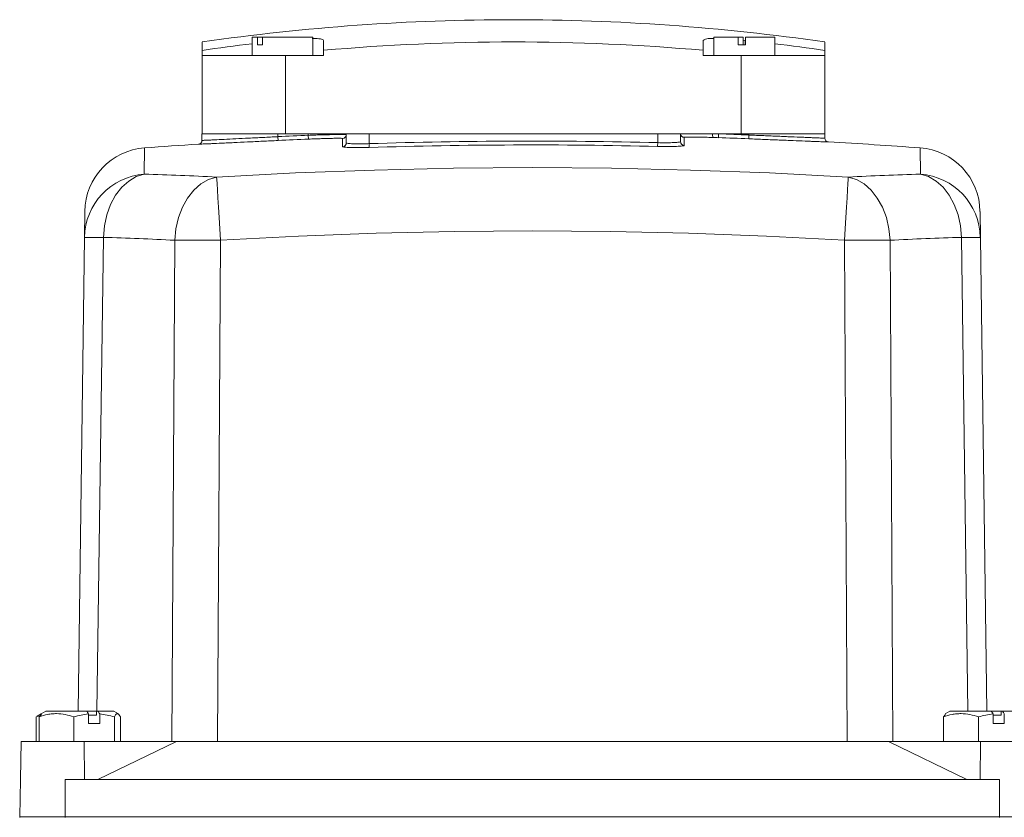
# Model space of a CAD drawing. Header units: millimetres. Extents: x 154 to 910, y 64 to 795.
# Tile 19 of 27: x 206 to 335, y 690 to 795. Entities that reach past the tile are written whole.
import ezdxf

# ---------------------------------------------------------------- set-up
doc = ezdxf.new("R2010")
doc.units = ezdxf.units.MM

msp = doc.modelspace()

# ---------------------------------------------------------------- linework, layer by layer
at = {"color": 7, "linetype": 'Continuous', "lineweight": 15}
for p, q in [((236.39, 792.61), (236.39, 790.21)), ((237.09, 792.61), (236.39, 792.61)), ((237.09, 791.61), (237.09, 792.61)), ((237.09, 792.61), (237.75, 792.61)), ((244.39, 792.61), (237.75, 792.61)), ((237.75, 792.61), (237.75, 791.61)), ((244.39, 790.21), (244.39, 792.61)), ((245.79, 792.19), (245.79, 790.88)), ((295.79, 790.88), (295.79, 792.19)), ((297.2, 792.61), (297.2, 790.21)), ((300.37, 792.61), (297.2, 792.61)), ((300.37, 791.61), (300.37, 792.61)), ((300.37, 792.61), (301.03, 792.61)), ((301.03, 792.61), (301.03, 791.61)), ((301.03, 792.22), (301.29, 792.19)), ((301.36, 792.61), (301.36, 791.61)), ((305.2, 792.61), (301.36, 792.61)), ((305.2, 790.21), (305.2, 792.61)), ((229.8, 790.88), (229.8, 791.97)), ((229.8, 790.21), (229.8, 790.88)), ((237.75, 791.61), (237.09, 791.61)), ((245.79, 790.88), (245.79, 790.21)), ((295.79, 790.21), (295.79, 790.88)), ((301.36, 791.61), (300.37, 791.61)), ((311.78, 791.97), (311.78, 790.88)), ((311.78, 790.88), (311.78, 790.21)), ((229.8, 790.21), (229.8, 779.91)), ((240.79, 790.21), (229.8, 790.21)), ((240.79, 790.21), (240.79, 779.91)), ((245.79, 790.21), (240.79, 790.21)), ((300.79, 790.21), (295.79, 790.21)), ((300.79, 790.21), (300.79, 779.91)), ((311.78, 790.21), (300.79, 790.21)), ((311.78, 790.21), (311.78, 779.91)), ((229.79, 779.02), (229.79, 779.91)), ((229.79, 779.91), (239.79, 779.91)), ((239.79, 779.51), (239.79, 779.91)), ((239.79, 779.91), (243.79, 779.91)), ((239.82, 779.01), (239.79, 779.51)), ((243.79, 779.69), (243.79, 779.91)), ((243.79, 779.91), (248.79, 779.91)), ((243.81, 779.19), (243.79, 779.69)), ((248.31, 778.2), (248.31, 779.28)), ((248.79, 779.91), (251.79, 779.91)), ((248.79, 778.7), (248.79, 779.91)), ((251.79, 778.6), (251.79, 779.91)), ((251.79, 779.91), (289.79, 779.91)), ((289.79, 779.91), (292.79, 779.91)), ((289.79, 778.73), (289.79, 779.91)), ((292.79, 778.86), (292.79, 779.91)), ((292.79, 779.91), (297.02, 779.91)), ((293.28, 779.41), (293.28, 778.36)), ((297.02, 779.91), (297.79, 779.91)), ((297.79, 779.88), (297.78, 779.38)), ((297.79, 779.88), (297.79, 779.91)), ((297.79, 779.91), (301.79, 779.91)), ((301.79, 779.73), (301.77, 779.23)), ((301.79, 779.73), (301.79, 779.91)), ((301.79, 779.91), (311.79, 779.91)), ((311.79, 779.32), (311.79, 779.91)), ((251.79, 778.6), (251.81, 778.1)), ((289.79, 778.73), (289.78, 778.23)), ((214.32, 766.26), (214.36, 769.68)), ((332.22, 769.68), (332.27, 766.26)), ((213.48, 703.91), (214.32, 766.26)), ((332.27, 766.26), (333.11, 703.91)), ((225.84, 699.91), (226.2, 765.88)), ((232.21, 765.88), (231.85, 699.91)), ((314.74, 699.91), (314.37, 765.88)), ((320.38, 765.88), (320.75, 699.91)), ((209.23, 703.91), (208.61, 703.55)), ((214.62, 703.91), (209.23, 703.91)), ((215.97, 703.91), (214.62, 703.91)), ((215.92, 703.41), (215.92, 703.91)), ((216.1, 703.91), (215.92, 703.91)), ((218.18, 703.91), (216.1, 703.91)), ((218.8, 703.55), (218.18, 703.91)), ((328.23, 703.91), (327.63, 703.56)), ((333.71, 703.91), (328.23, 703.91)), ((334.99, 703.91), (333.71, 703.91)), ((334.99, 703.41), (334.99, 703.91)), ((335.18, 703.91), (334.99, 703.91)), ((337.18, 703.91), (335.18, 703.91)), ((208.28, 703.28), (207.94, 703.16)), ((207.94, 703.16), (207.94, 699.91)), ((208.61, 703.55), (208.1, 703.25)), ((208.36, 703.16), (208.66, 703.47)), ((208.36, 703.16), (208.36, 699.91)), ((212.91, 703.16), (212.91, 699.91)), ((214.85, 702.31), (214.85, 703.57)), ((215.92, 703.41), (214.85, 703.41)), ((216.33, 703.57), (216.33, 702.31)), ((218.26, 703.16), (218.26, 699.91)), ((219.05, 703.16), (219.05, 699.91)), ((327.4, 703.16), (327.67, 703.49)), ((327.4, 703.16), (327.4, 699.91)), ((332.03, 703.16), (332.03, 699.91)), ((333.95, 702.31), (333.95, 703.57)), ((334.99, 703.41), (333.95, 703.41)), ((335.42, 703.57), (335.42, 702.31)), ((216.33, 702.31), (214.85, 702.31)), ((335.42, 702.31), (333.95, 702.31)), ((205.97, 699.91), (205.88, 694.91)), ((214.29, 699.91), (205.97, 699.91)), ((214.29, 699.91), (214.33, 694.91)), ((226.43, 699.91), (214.29, 699.91)), ((216.1, 694.91), (226.43, 699.91)), ((320.16, 699.91), (226.43, 699.91)), ((320.16, 699.91), (330.48, 694.91)), ((332.29, 699.91), (320.16, 699.91)), ((332.29, 699.91), (332.26, 694.91)), ((340.62, 699.91), (332.29, 699.91)), ((205.88, 694.91), (205.79, 690.01)), ((211.79, 694.91), (211.79, 690.01)), ((334.79, 694.91), (211.79, 694.91)), ((334.79, 694.91), (334.79, 690.01)), ((205.79, 690.01), (205.79, 689.91)), ((211.79, 690.01), (205.79, 690.01)), ((211.79, 690.01), (211.79, 689.91)), ((334.79, 690.01), (211.79, 690.01)), ((334.79, 690.01), (334.79, 689.91)), ((340.79, 690.01), (334.79, 690.01))]:
    msp.add_line(p, q, dxfattribs=at)
at = {"color": 8, "linetype": 'Continuous', "lineweight": 15}
for p, q in [((301.29, 791.61), (301.29, 792.19)), ((222.24, 778.04), (222.2, 774.58)), ((229.32, 778.52), (229.32, 778.53)), ((312.27, 778.82), (312.27, 778.82)), ((324.39, 774.58), (324.34, 778.04)), ((216.81, 766.26), (215.97, 703.91)), ((330.62, 703.91), (329.78, 766.26))]:
    msp.add_line(p, q, dxfattribs=at)
at = {"color": 7, "linetype": 'Continuous', "lineweight": 15, "flags": 128}
for points in [[(231.71, 774.2), (242.1, 774.74), (252.49, 775.13), (262.89, 775.37), (273.29, 775.44), (283.69, 775.37), (294.09, 775.13), (304.49, 774.74), (314.88, 774.2)], [(222.2, 774.58), (221.14, 774.26), (220.14, 773.68), (219.22, 772.86), (218.42, 771.82), (217.76, 770.6), (217.26, 769.24), (216.94, 767.77), (216.81, 766.26)], [(226.2, 765.88), (226.36, 767.4), (226.7, 768.86), (227.21, 770.22), (227.89, 771.44), (228.71, 772.48), (229.64, 773.3), (230.65, 773.88), (231.71, 774.2)], [(231.71, 774.2), (231.73, 773.89), (231.77, 773.32), (231.82, 772.5), (231.88, 771.46), (231.95, 770.24), (232.04, 768.87), (232.12, 767.4), (232.21, 765.88)], [(314.37, 765.88), (314.46, 767.4), (314.55, 768.87), (314.63, 770.24), (314.71, 771.46), (314.77, 772.5), (314.82, 773.32), (314.86, 773.89), (314.88, 774.2)], [(314.88, 774.2), (315.94, 773.88), (316.95, 773.3), (317.88, 772.48), (318.69, 771.44), (319.37, 770.22), (319.89, 768.86), (320.23, 767.4), (320.38, 765.88)], [(329.78, 766.26), (329.65, 767.77), (329.33, 769.24), (328.83, 770.6), (328.17, 771.82), (327.37, 772.86), (326.45, 773.68), (325.45, 774.26), (324.39, 774.58)], [(314.37, 765.88), (304.11, 766.42), (293.84, 766.8), (283.57, 767.04), (273.29, 767.11), (263.02, 767.04), (252.74, 766.8), (242.48, 766.42), (232.21, 765.88)]]:
    msp.add_lwpolyline(points, dxfattribs=at)
at = {"color": 7, "linetype": 'Continuous', "lineweight": 15}
for centre, radius, start, end in [((270.79, 507.04), 287.87, 90.0001, 98.1862), ((270.79, 507.04), 287.87, 81.8138, 90.0001), ((270.79, 507.04), 286.78, 96.8904, 98.2175), ((270.79, 507.04), 284.94, 84.9665, 95.0335), ((270.79, 507.04), 286.78, 81.7825, 83.1096), ((273.29, 79.91), 700.41, 92.41392, 92.74147), ((273.29, 79.91), 699.91, 92.41392, 92.74147), ((248.29, 779.78), 0.5, 272.0374, 359.9929), ((293.29, 779.91), 0.5, 180.0084, 268.373), ((293.29, 779.94), 0.5, 183.6342, 268.3734), ((297.91, 779.76), 0.903, 170.6763, 203.0267), ((273.29, 79.91), 699.91, 87.66795, 87.9954), ((273.29, 79.91), 700.41, 87.66795, 87.9954), ((312.29, 779.32), 0.5, 180, 266.8084), ((312.29, 779.32), 0.5, 180, 221.4218), ((222.86, 769.57), 8.5, 94.1822, 179.231), ((273.29, 79.91), 700, 93.60125, 94.18222), ((229.29, 779.02), 0.5, 273.6012, 0), ((229.29, 779.02), 0.5, 273.6012, 360), ((248.29, 778.7), 0.5, 271.9912, 359.9508), ((273.29, 79.91), 699.02, 88.64744, 91.76254), ((273.29, 79.91), 698.52, 88.64744, 91.76254), ((293.29, 778.86), 0.5, 180.0497, 268.4174), ((273.29, 79.91), 700, 85.81778, 86.80843), ((323.72, 769.57), 8.5, 0.769, 85.8178), ((222.79, 766.13), 8.47, 94.0246, 179.1044), ((213.03, 427.84), 346.86, 86.9133, 88.4862), ((333.55, 427.84), 346.86, 91.5138, 93.0867), ((323.79, 766.13), 8.47, 0.8956, 85.9754), ((215.56, 700.19), 66.08, 88.9208, 91.0792), ((207.75, 423.73), 342.65, 86.9133, 88.4862), ((338.83, 423.73), 342.65, 91.5138, 93.0867), ((331.02, 700.19), 66.08, 88.9208, 91.0792), ((229.21, 291.38), 474.51, 89.6372, 90.3628), ((317.38, 291.38), 474.51, 89.6372, 90.3628)]:
    msp.add_arc(centre, radius, start, end, dxfattribs=at)
at = {"color": 8, "linetype": 'Continuous', "lineweight": 15}
msp.add_arc((312.29, 779.32), 0.5, 221.4218, 266.8084, dxfattribs=at)
at = {"color": 7, "linetype": 'Continuous', "lineweight": 15}
for points, knots in [([(244.31, 792.42), (244.53, 792.42), (245.18, 792.42), (245.68, 792.34), (245.76, 792.24), (245.79, 792.19)], [0, 0, 0, 0, 0.234061, 0.684974, 1, 1, 1, 1]), ([(295.79, 792.19), (295.86, 792.25), (295.99, 792.37), (296.59, 792.44), (297.13, 792.43), (297.2, 792.43)], [0, 0, 0, 0, 0.464165, 0.928511, 1, 1, 1, 1]), ([(229.79, 779.02), (229.79, 779.02), (229.86, 779.02), (230.05, 779.03), (230.13, 779.04), (230.32, 779.05), (230.54, 779.06), (230.82, 779.07), (231.13, 779.08), (231.3, 779.09), (231.85, 779.12), (232.27, 779.14), (233.19, 779.18), (233.7, 779.21), (234.79, 779.26), (235.36, 779.29), (236.27, 779.34), (236.58, 779.35), (237.21, 779.38), (237.53, 779.4), (238.48, 779.45), (239.13, 779.48), (239.79, 779.51)], [0, 0, 0, 0, 0.125, 0.125, 0.1875, 0.1875, 0.25, 0.3125, 0.3125, 0.375, 0.375, 0.5, 0.5, 0.625, 0.625, 0.75, 0.75, 0.8125, 0.8125, 0.875, 0.875, 1, 1, 1, 1]), ([(243.79, 779.69), (244.12, 779.7), (244.45, 779.72), (245.09, 779.74), (245.41, 779.75), (246.01, 779.77), (246.3, 779.77), (246.85, 779.79), (247.1, 779.79), (247.56, 779.8), (247.77, 779.8), (248.13, 779.8), (248.29, 779.8), (248.47, 779.8), (248.53, 779.8), (248.63, 779.8), (248.67, 779.8), (248.76, 779.79), (248.79, 779.79), (248.79, 779.78)], [0, 0, 0, 0, 0.125, 0.125, 0.25, 0.25, 0.375, 0.375, 0.5, 0.5, 0.625, 0.625, 0.75, 0.75, 0.8125, 0.8125, 0.875, 0.875, 1, 1, 1, 1]), ([(248.31, 779.28), (248.31, 779.29), (248.28, 779.29), (248.17, 779.3), (248.08, 779.3), (247.86, 779.31), (247.72, 779.31), (247.39, 779.3), (247.2, 779.3), (246.79, 779.29), (246.56, 779.29), (246.07, 779.27), (245.81, 779.27), (245.27, 779.25), (244.98, 779.24), (244.4, 779.22), (244.11, 779.2), (243.81, 779.19)], [0, 0, 0, 0, 0.125, 0.125, 0.25, 0.25, 0.375, 0.375, 0.5, 0.5, 0.625, 0.625, 0.75, 0.75, 0.875, 0.875, 1, 1, 1, 1]), ([(297.08, 779.41), (296.82, 779.42), (296.56, 779.42), (296.06, 779.44), (295.81, 779.44), (295.35, 779.45), (295.13, 779.46), (294.72, 779.46), (294.53, 779.47), (294.18, 779.47), (294.03, 779.47), (293.76, 779.47), (293.65, 779.47), (293.37, 779.46), (293.28, 779.45), (293.28, 779.44)], [0, 0, 0, 0, 0.125, 0.125, 0.25, 0.25, 0.375, 0.375, 0.5, 0.5, 0.625, 0.625, 0.75, 0.75, 1, 1, 1, 1]), ([(293.28, 779.44), (293.28, 779.43), (293.28, 779.42), (293.28, 779.42), (293.28, 779.41), (293.28, 779.41), (293.28, 779.41)], [0, 0, 0, 0, 0.000999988, 0.000999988, 0.000999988, 0.001327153, 0.001327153, 0.001327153, 0.001327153]), ([(312.27, 778.82), (312.27, 778.82), (312.2, 778.82), (312, 778.83), (311.91, 778.83), (311.71, 778.84), (311.6, 778.84), (311.2, 778.86), (310.88, 778.87), (310.31, 778.89), (310.1, 778.9), (309.67, 778.92), (309.43, 778.93), (308.71, 778.95), (308.18, 778.98), (307.32, 779.01), (307.02, 779.02), (306.42, 779.05), (305.8, 779.07), (305.16, 779.1), (304.5, 779.12), (304.17, 779.14), (303.15, 779.18), (302.46, 779.21), (301.77, 779.23)], [0, 0, 0, 0, 0.125, 0.125, 0.1875, 0.1875, 0.25, 0.25, 0.375, 0.375, 0.4375, 0.4375, 0.5, 0.5, 0.625, 0.625, 0.6875, 0.6875, 0.75, 0.8125, 0.8125, 0.875, 0.875, 1, 1, 1, 1]), ([(301.79, 779.73), (302.45, 779.7), (303.11, 779.68), (304.07, 779.64), (304.39, 779.62), (305.02, 779.6), (305.63, 779.57), (306.22, 779.55), (306.8, 779.52), (307.08, 779.51), (307.9, 779.47), (308.4, 779.45), (309.1, 779.43), (309.32, 779.42), (309.73, 779.4), (309.93, 779.39), (310.47, 779.37), (310.78, 779.36), (311.16, 779.34), (311.27, 779.34), (311.46, 779.33), (311.54, 779.33), (311.73, 779.32), (311.79, 779.32), (311.79, 779.32)], [0, 0, 0, 0, 0.125, 0.125, 0.1875, 0.1875, 0.25, 0.3125, 0.3125, 0.375, 0.375, 0.5, 0.5, 0.5625, 0.5625, 0.625, 0.625, 0.75, 0.75, 0.8125, 0.8125, 0.875, 0.875, 1, 1, 1, 1]), ([(239.82, 779.01), (239.12, 778.98), (238.44, 778.95), (237.44, 778.9), (237.11, 778.88), (236.45, 778.85), (236.12, 778.84), (235.17, 778.79), (234.57, 778.76), (233.71, 778.72), (233.43, 778.71), (232.9, 778.68), (232.64, 778.67), (231.92, 778.64), (231.48, 778.62), (230.91, 778.59), (230.73, 778.58), (230.4, 778.57), (230.11, 778.56), (229.88, 778.55), (229.68, 778.54), (229.6, 778.53), (229.39, 778.53), (229.32, 778.52), (229.32, 778.52)], [0, 0, 0, 0, 0.125, 0.125, 0.1875, 0.1875, 0.25, 0.25, 0.375, 0.375, 0.4375, 0.4375, 0.5, 0.5, 0.625, 0.625, 0.6875, 0.6875, 0.75, 0.8125, 0.8125, 0.875, 0.875, 1, 1, 1, 1]), ([(251.81, 778.1), (251.58, 778.09), (251.35, 778.09), (250.9, 778.08), (250.68, 778.07), (250.26, 778.07), (250.06, 778.07), (249.68, 778.08), (249.5, 778.08), (249.17, 778.09), (249.03, 778.1), (248.77, 778.11), (248.66, 778.12), (248.49, 778.14), (248.42, 778.15), (248.33, 778.17), (248.31, 778.19), (248.31, 778.2)], [0, 0, 0, 0, 0.125, 0.125, 0.25, 0.25, 0.375, 0.375, 0.5, 0.5, 0.625, 0.625, 0.75, 0.75, 0.875, 0.875, 1, 1, 1, 1]), ([(248.79, 778.7), (248.79, 778.69), (248.81, 778.67), (248.89, 778.65), (248.95, 778.64), (249.1, 778.62), (249.19, 778.61), (249.41, 778.59), (249.53, 778.59), (249.81, 778.58), (249.96, 778.57), (250.29, 778.57), (250.46, 778.57), (250.83, 778.57), (251.02, 778.58), (251.4, 778.58), (251.59, 778.59), (251.79, 778.6)], [0, 0, 0, 0, 0.125, 0.125, 0.25, 0.25, 0.375, 0.375, 0.5, 0.5, 0.625, 0.625, 0.75, 0.75, 0.875, 0.875, 1, 1, 1, 1]), ([(293.28, 778.36), (293.28, 778.35), (293.26, 778.34), (293.17, 778.31), (293.1, 778.3), (292.93, 778.28), (292.82, 778.27), (292.56, 778.25), (292.42, 778.24), (292.09, 778.23), (291.92, 778.23), (291.54, 778.22), (291.33, 778.22), (290.91, 778.22), (290.69, 778.22), (290.24, 778.23), (290.01, 778.23), (289.78, 778.23)], [0, 0, 0, 0, 0.125, 0.125, 0.25, 0.25, 0.375, 0.375, 0.5, 0.5, 0.625, 0.625, 0.75, 0.75, 0.875, 0.875, 1, 1, 1, 1]), ([(289.79, 778.73), (290.19, 778.72), (290.58, 778.72), (291.12, 778.72), (291.3, 778.72), (291.63, 778.73), (291.78, 778.73), (292.05, 778.74), (292.18, 778.75), (292.4, 778.77), (292.49, 778.78), (292.64, 778.8), (292.7, 778.81), (292.77, 778.83), (292.79, 778.85), (292.79, 778.86)], [0, 0, 0, 0, 0.25, 0.25, 0.375, 0.375, 0.5, 0.5, 0.625, 0.625, 0.75, 0.75, 0.875, 0.875, 1, 1, 1, 1]), ([(212.91, 703.16), (212.17, 703.43), (211.42, 703.6), (210.45, 703.6), (210.25, 703.59), (209.87, 703.55), (209.68, 703.52), (209.11, 703.41), (208.73, 703.29), (208.36, 703.16)], [0, 0, 0, 0, 0.5, 0.5, 0.625, 0.625, 0.75, 0.75, 1, 1, 1, 1]), ([(212.91, 703.16), (213.23, 703.26), (213.55, 703.34), (214.2, 703.48), (214.52, 703.54), (214.85, 703.57)], [0, 0, 0, 0, 0.5, 0.5, 1, 1, 1, 1]), ([(219.05, 703.16), (218.92, 703.43), (218.79, 703.6), (218.63, 703.6), (218.59, 703.59), (218.52, 703.55), (218.49, 703.52), (218.39, 703.41), (218.33, 703.29), (218.26, 703.16)], [0, 0, 0, 0, 0.5, 0.5, 0.625, 0.625, 0.75, 0.75, 1, 1, 1, 1]), ([(332.03, 703.16), (331.28, 703.43), (330.51, 703.6), (329.53, 703.6), (329.33, 703.59), (328.94, 703.55), (328.74, 703.52), (328.16, 703.41), (327.78, 703.29), (327.4, 703.16)], [0, 0, 0, 0, 0.5, 0.5, 0.625, 0.625, 0.75, 0.75, 1, 1, 1, 1])]:
    msp.add_open_spline(points, degree=3, knots=knots, dxfattribs=at)
for points in [[(297.02, 779.91), (297.28, 779.9), (297.53, 779.89), (297.79, 779.88)], [(297.78, 779.38), (297.54, 779.39), (297.31, 779.4), (297.08, 779.41)], [(214.62, 703.91), (214.7, 703.79), (214.77, 703.68), (214.85, 703.57)], [(216.33, 703.57), (216.25, 703.68), (216.18, 703.79), (216.1, 703.91)], [(333.71, 703.91), (333.79, 703.79), (333.87, 703.68), (333.95, 703.57)], [(335.42, 703.57), (335.34, 703.68), (335.26, 703.79), (335.18, 703.91)], [(216.33, 703.57), (216.99, 703.5), (217.63, 703.35), (218.26, 703.16)], [(333.95, 703.57), (333.29, 703.5), (332.66, 703.35), (332.03, 703.16)]]:
    msp.add_open_spline(points, degree=3, dxfattribs=at)

doc.saveas('drawing.dxf')
